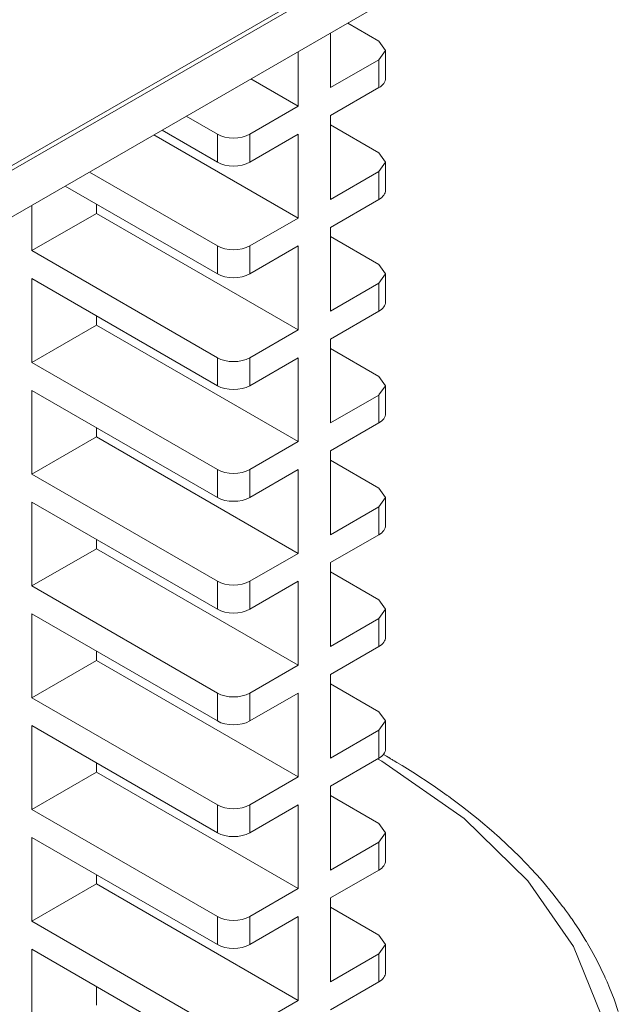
# Model space of a CAD drawing. Header units: millimetres. Extents: x 0 to 594, y 0 to 420.
# Tile 24 of 28: x 495 to 516, y 256 to 290. Entities that reach past the tile are written whole.
import ezdxf

# ---------------------------------------------------------------- set-up
doc = ezdxf.new("R2010")
doc.units = ezdxf.units.MM
doc.linetypes.add('K5LT_THIN', pattern=[0])
doc.layers.add('Системный слой (1)', color=251, linetype='Continuous', true_color=0x6c6c6c)

# ---------------------------------------------------------------- blocks, each defined once
blk = doc.blocks.new('U102')
at = {"layer": 'Системный слой (1)', "color": 7, "linetype": 'K5LT_THIN', "lineweight": 18, "true_color": 0xffffff}
for p, q in [((507.568, 285.229), (507.333, 285.555)), ((507.333, 284.902), (507.568, 285.229))]:
    blk.add_line(p, q, dxfattribs=at)
blk = doc.blocks.new('U104')
at = {"layer": 'Системный слой (1)', "color": 7, "linetype": 'K5LT_THIN', "lineweight": 18, "true_color": 0xffffff}
for p, q in [((507.568, 273.471), (507.333, 273.798)), ((507.333, 273.145), (507.568, 273.471))]:
    blk.add_line(p, q, dxfattribs=at)
blk = doc.blocks.new('U105')
at = {"layer": 'Системный слой (1)', "color": 7, "linetype": 'K5LT_THIN', "lineweight": 18, "true_color": 0xffffff}
for p, q in [((507.568, 281.31), (507.333, 281.636)), ((507.333, 280.983), (507.568, 281.31))]:
    blk.add_line(p, q, dxfattribs=at)
blk = doc.blocks.new('U109')
at = {"layer": 'Системный слой (1)', "color": 7, "linetype": 'K5LT_THIN', "lineweight": 18, "true_color": 0xffffff}
for p, q in [((507.568, 261.714), (507.333, 262.04)), ((507.333, 261.387), (507.568, 261.714))]:
    blk.add_line(p, q, dxfattribs=at)
blk = doc.blocks.new('U110')
at = {"layer": 'Системный слой (1)', "color": 7, "linetype": 'K5LT_THIN', "lineweight": 18, "true_color": 0xffffff}
for p, q in [((507.568, 289.148), (507.333, 289.475)), ((507.333, 288.821), (507.568, 289.148))]:
    blk.add_line(p, q, dxfattribs=at)
blk = doc.blocks.new('U111')
at = {"layer": 'Системный слой (1)', "color": 7, "linetype": 'K5LT_THIN', "lineweight": 18, "true_color": 0xffffff}
for p, q in [((507.568, 257.795), (507.333, 258.121)), ((507.333, 257.468), (507.568, 257.795))]:
    blk.add_line(p, q, dxfattribs=at)
blk = doc.blocks.new('U113')
at = {"layer": 'Системный слой (1)', "color": 7, "linetype": 'K5LT_THIN', "lineweight": 18, "true_color": 0xffffff}
for p, q in [((507.568, 269.552), (507.333, 269.879)), ((507.333, 269.225), (507.568, 269.552))]:
    blk.add_line(p, q, dxfattribs=at)
blk = doc.blocks.new('U114')
at = {"layer": 'Системный слой (1)', "color": 7, "linetype": 'K5LT_THIN', "lineweight": 18, "true_color": 0xffffff}
for p, q in [((507.568, 277.39), (507.333, 277.717)), ((507.333, 277.064), (507.568, 277.39))]:
    blk.add_line(p, q, dxfattribs=at)
blk = doc.blocks.new('U123')
at = {"layer": 'Системный слой (1)', "color": 7, "linetype": 'K5LT_THIN', "lineweight": 18, "true_color": 0xffffff}
for p, q in [((507.568, 265.633), (507.333, 265.959)), ((507.333, 265.306), (507.568, 265.633))]:
    blk.add_line(p, q, dxfattribs=at)
blk = doc.blocks.new('U184')
at = {"layer": 'Системный слой (1)', "color": 7, "linetype": 'K5LT_THIN', "lineweight": 18, "true_color": 0xffffff}
for p, q in [((507.434, 264.221), (507.293, 264.303)), ((510.319, 262.215), (507.434, 264.221)), ((512.559, 260.032), (510.319, 262.215)), ((514.159, 257.722), (512.559, 260.032)), ((515.124, 255.325), (514.159, 257.722))]:
    blk.add_line(p, q, dxfattribs=at)
blk = doc.blocks.new('U186')
at = {"layer": 'Системный слой (1)', "color": 7, "linetype": 'K5LT_THIN', "lineweight": 18, "true_color": 0xffffff}
for p, q in [((507.493, 264.458), (507.605, 264.396)), ((507.605, 264.396), (507.659, 264.364)), ((507.659, 264.364), (507.686, 264.348)), ((507.686, 264.348), (507.699, 264.34)), ((507.699, 264.34), (507.706, 264.336)), ((507.706, 264.336), (507.715, 264.331)), ((507.715, 264.331), (507.722, 264.327)), ((507.722, 264.327), (507.732, 264.321)), ((507.732, 264.321), (507.748, 264.311)), ((507.748, 264.311), (507.772, 264.297)), ((507.772, 264.297), (507.805, 264.277)), ((507.805, 264.277), (507.829, 264.264)), ((507.829, 264.264), (507.876, 264.236)), ((507.876, 264.236), (507.97, 264.18)), ((507.97, 264.18), (508.156, 264.067)), ((508.156, 264.067), (508.524, 263.838)), ((508.524, 263.838), (509.238, 263.368)), ((509.238, 263.368), (509.734, 263.02)), ((509.734, 263.02), (509.77, 262.994)), ((509.77, 262.994), (509.842, 262.942)), ((509.842, 262.942), (509.984, 262.837)), ((509.984, 262.837), (510.265, 262.625)), ((510.265, 262.625), (510.81, 262.194)), ((510.81, 262.194), (511.369, 261.719)), ((511.369, 261.719), (511.399, 261.693)), ((511.399, 261.693), (511.459, 261.639)), ((511.459, 261.639), (511.577, 261.533)), ((511.577, 261.533), (511.811, 261.317)), ((511.811, 261.317), (512.261, 260.88)), ((512.261, 260.88), (512.71, 260.413)), ((512.71, 260.413), (512.735, 260.387)), ((512.735, 260.387), (512.783, 260.334)), ((512.783, 260.334), (512.88, 260.227)), ((512.88, 260.227), (513.069, 260.013)), ((513.069, 260.013), (513.433, 259.578)), ((513.433, 259.578), (513.788, 259.122)), ((513.788, 259.122), (513.801, 259.104)), ((513.801, 259.104), (513.827, 259.069)), ((513.827, 259.069), (513.879, 258.998)), ((513.879, 258.998), (513.982, 258.856)), ((513.982, 258.856), (514.079, 258.717)), ((514.079, 258.717), (514.088, 258.705)), ((514.088, 258.705), (514.105, 258.68)), ((514.105, 258.68), (514.14, 258.63)), ((514.14, 258.63), (514.207, 258.53)), ((514.207, 258.53), (514.34, 258.328)), ((514.34, 258.328), (514.593, 257.923)), ((514.593, 257.923), (514.608, 257.898)), ((514.608, 257.898), (514.62, 257.877)), ((514.62, 257.877), (514.645, 257.835)), ((514.645, 257.835), (514.693, 257.752)), ((514.693, 257.752), (514.789, 257.584)), ((514.789, 257.584), (514.971, 257.246)), ((514.971, 257.246), (515.258, 256.657)), ((515.258, 256.657), (515.269, 256.632)), ((515.269, 256.632), (515.291, 256.582)), ((515.291, 256.582), (515.335, 256.482)), ((515.335, 256.482), (515.42, 256.282)), ((515.42, 256.282), (515.578, 255.879)), ((515.578, 255.879), (515.727, 255.452))]:
    blk.add_line(p, q, dxfattribs=at)

msp = doc.modelspace()

# ---------------------------------------------------------------- linework, layer by layer
at = {"layer": 'Системный слой (1)', "color": 7, "linetype": 'K5LT_THIN', "lineweight": 18, "true_color": 0xffffff}
for p, q in [((507.1345, 292.4163), (488.665, 281.753)), ((507.1345, 292.253), (488.665, 281.5897)), ((507.1345, 290.62), (488.665, 279.9567)), ((507.3334, 289.4746), (506.2419, 290.1047)), ((505.6364, 287.8416), (505.6364, 289.7551)), ((504.505, 287.1884), (504.505, 289.1019)), ((507.5678, 288.1682), (507.5678, 289.148)), ((507.3334, 288.8214), (505.6364, 287.8416)), ((507.3334, 287.8416), (507.3334, 288.8214)), ((504.505, 287.1884), (502.8478, 288.1452)), ((507.3334, 287.8416), (505.6364, 286.8618)), ((504.505, 287.1884), (502.808, 286.2086)), ((501.6766, 286.2086), (500.5851, 286.8388)), ((505.6364, 283.9224), (505.6364, 286.8618)), ((499.7366, 286.3489), (501.6766, 285.2288)), ((507.3334, 285.5554), (505.6364, 286.5352)), ((504.505, 283.2692), (499.4537, 286.1856)), ((501.6766, 285.2288), (501.6766, 286.2086)), ((504.505, 286.2086), (502.808, 285.2288)), ((502.808, 285.2288), (502.808, 286.2086)), ((504.505, 283.2692), (504.505, 286.2086)), ((507.5678, 284.249), (507.5678, 285.2288)), ((501.6766, 282.2894), (497.191, 284.8792)), ((507.3334, 284.9022), (505.6364, 283.9224)), ((507.3334, 283.9224), (507.3334, 284.9022)), ((496.3425, 284.3893), (501.6766, 281.3096)), ((507.3334, 283.9224), (505.6364, 282.9426)), ((495.1712, 282.1261), (495.1712, 283.713)), ((497.4339, 283.4325), (497.4339, 283.7591)), ((497.4339, 283.4325), (495.1712, 282.1261)), ((504.505, 279.35), (497.4339, 283.4325)), ((504.505, 283.2692), (502.808, 282.2894)), ((505.6364, 280.0032), (505.6364, 282.9426)), ((507.3334, 281.6362), (505.6364, 282.616)), ((501.6766, 278.3702), (495.1712, 282.1261)), ((501.6766, 281.3096), (501.6766, 282.2894)), ((504.505, 282.2894), (502.808, 281.3096)), ((502.808, 281.3096), (502.808, 282.2894)), ((504.505, 279.35), (504.505, 282.2894)), ((495.1712, 281.1463), (501.6766, 277.3904)), ((495.1712, 278.2069), (495.1712, 281.1463)), ((507.5678, 280.3298), (507.5678, 281.3096)), ((507.3334, 280.983), (505.6364, 280.0032)), ((507.3334, 280.0032), (507.3334, 280.983)), ((507.3334, 280.0032), (505.6364, 279.0234)), ((497.4339, 279.5133), (497.4339, 279.8399)), ((497.4339, 279.5133), (495.1712, 278.2069)), ((504.505, 275.4308), (497.4339, 279.5133)), ((504.505, 279.35), (502.808, 278.3702)), ((505.6364, 276.084), (505.6364, 279.0234)), ((507.3334, 277.717), (505.6364, 278.6968)), ((501.6766, 277.3904), (501.6766, 278.3702)), ((504.505, 278.3702), (502.808, 277.3904)), ((502.808, 277.3904), (502.808, 278.3702)), ((504.505, 275.4308), (504.505, 278.3702)), ((501.6766, 274.451), (495.1712, 278.2069)), ((507.5678, 276.4106), (507.5678, 277.3904)), ((495.1712, 274.2877), (495.1712, 277.2271)), ((495.1712, 277.2271), (501.6766, 273.4712)), ((507.3334, 277.0638), (505.6364, 276.084)), ((507.3334, 276.084), (507.3334, 277.0638)), ((497.4339, 275.5941), (497.4339, 275.9207)), ((507.3334, 276.084), (505.6364, 275.1042)), ((497.4339, 275.5941), (495.1712, 274.2877)), ((504.505, 271.5117), (497.4339, 275.5941)), ((504.505, 275.4308), (502.808, 274.451)), ((505.6364, 272.1649), (505.6364, 275.1042)), ((507.3334, 273.7978), (505.6364, 274.7776)), ((501.6766, 270.5319), (495.1712, 274.2877)), ((501.6766, 273.4712), (501.6766, 274.451)), ((504.505, 274.451), (502.808, 273.4712)), ((502.808, 273.4712), (502.808, 274.451)), ((504.505, 271.5117), (504.505, 274.451)), ((507.5678, 272.4914), (507.5678, 273.4712)), ((495.1712, 273.3079), (501.6766, 269.5521)), ((495.1712, 270.3686), (495.1712, 273.3079)), ((507.3334, 273.1446), (505.6364, 272.1649)), ((507.3334, 272.1649), (507.3334, 273.1446)), ((507.3334, 272.1649), (505.6364, 271.1851)), ((497.4339, 271.675), (497.4339, 272.0016)), ((497.4339, 271.675), (495.1712, 270.3686)), ((504.505, 267.5925), (497.4339, 271.675)), ((504.505, 271.5117), (502.808, 270.5319)), ((505.6364, 268.2457), (505.6364, 271.1851)), ((507.3334, 269.8787), (505.6364, 270.8585)), ((501.6766, 266.6127), (495.1712, 270.3686)), ((501.6766, 269.5521), (501.6766, 270.5319)), ((504.505, 270.5319), (502.808, 269.5521)), ((502.808, 269.5521), (502.808, 270.5319)), ((504.505, 267.5925), (504.505, 270.5319)), ((495.1712, 269.3888), (501.6766, 265.6329)), ((495.1712, 266.4494), (495.1712, 269.3888)), ((507.5678, 268.5723), (507.5678, 269.5521)), ((507.3334, 269.2255), (505.6364, 268.2457)), ((507.3334, 268.2457), (507.3334, 269.2255)), ((497.4339, 267.7558), (497.4339, 268.0824)), ((507.3334, 268.2457), (505.6364, 267.2659)), ((497.4339, 267.7558), (495.1712, 266.4494)), ((504.505, 263.6733), (497.4339, 267.7558)), ((504.505, 267.5925), (502.808, 266.6127)), ((505.6364, 264.3265), (505.6364, 267.2659)), ((507.3334, 265.9595), (505.6364, 266.9393)), ((501.6766, 265.6329), (501.6766, 266.6127)), ((504.505, 266.6127), (502.808, 265.6329)), ((502.808, 265.6329), (502.808, 266.6127)), ((504.505, 263.6733), (504.505, 266.6127)), ((501.6766, 262.6935), (495.1712, 266.4494)), ((507.5678, 264.6531), (507.5678, 265.6329)), ((495.1712, 262.5302), (495.1712, 265.4696)), ((495.1712, 265.4696), (501.6766, 261.7137)), ((507.3334, 265.3063), (505.6364, 264.3265)), ((507.3334, 264.3265), (507.3334, 265.3063)), ((497.4339, 263.8366), (497.4339, 264.1632)), ((507.3334, 264.3265), (505.6364, 263.3467)), ((497.4339, 263.8366), (495.1712, 262.5302)), ((504.505, 259.7541), (497.4339, 263.8366)), ((504.505, 263.6733), (502.808, 262.6935)), ((505.6364, 260.4073), (505.6364, 263.3467)), ((507.3334, 262.0403), (505.6364, 263.0201)), ((501.6766, 258.7743), (495.1712, 262.5302)), ((501.6766, 261.7137), (501.6766, 262.6935)), ((504.505, 262.6935), (502.808, 261.7137)), ((502.808, 261.7137), (502.808, 262.6935)), ((504.505, 259.7541), (504.505, 262.6935)), ((507.5678, 260.7339), (507.5678, 261.7137)), ((495.1712, 258.611), (495.1712, 261.5504)), ((495.1712, 261.5504), (501.6766, 257.7945)), ((507.3334, 261.3871), (505.6364, 260.4073)), ((507.3334, 260.4073), (507.3334, 261.3871)), ((507.3334, 260.4073), (505.6364, 259.4275)), ((497.4339, 259.9174), (497.4339, 260.244)), ((497.4339, 259.9174), (495.1712, 258.611)), ((504.505, 255.8349), (497.4339, 259.9174)), ((504.505, 259.7541), (502.808, 258.7743)), ((505.6364, 256.4881), (505.6364, 259.4275)), ((507.3334, 258.1211), (505.6364, 259.1009)), ((501.6766, 254.8551), (495.1712, 258.611)), ((501.6766, 257.7945), (501.6766, 258.7743)), ((504.505, 258.7743), (502.808, 257.7945)), ((502.808, 257.7945), (502.808, 258.7743)), ((504.505, 255.8349), (504.505, 258.7743)), ((495.1712, 257.6312), (501.6766, 253.8753)), ((495.1712, 254.3652), (495.1712, 257.6312)), ((507.5678, 256.8147), (507.5678, 257.7945)), ((507.3334, 257.4679), (505.6364, 256.4881)), ((507.3334, 256.4881), (507.3334, 257.4679)), ((497.4339, 255.6716), (497.4339, 256.3248)), ((507.3334, 256.4881), (505.6364, 255.5083)), ((504.505, 255.8349), (502.808, 254.8551))]:
    msp.add_line(p, q, dxfattribs=at)
for centre, major_axis, start_param, end_param in [((506.7678, 288.1682), (0.8, 0), 5.4977871, 6.2831853), ((502.2423, 286.5352), (-0.8, 0), 0.7853982, 2.3561945), ((502.2423, 285.5554), (0.8, 0), 3.9269908, 5.4977871), ((506.7678, 284.249), (0.8, 0), 5.4977871, 6.2831853), ((502.2423, 282.616), (-0.8, 0), 0.7853982, 2.3561945), ((502.2423, 281.6362), (0.8, 0), 3.9269908, 5.4977871), ((506.7678, 280.3298), (0.8, 0), 5.4977871, 6.2831853), ((502.2423, 278.6968), (-0.8, 0), 0.7853982, 2.3561945), ((502.2423, 277.717), (0.8, 0), 3.9269908, 5.4977871), ((506.7678, 276.4106), (0.8, 0), 5.4977871, 6.2831853), ((502.2423, 274.7776), (-0.8, 0), 0.7853982, 2.3561945), ((502.2423, 273.7978), (0.8, 0), 3.9269908, 5.4977871), ((506.7678, 272.4914), (0.8, 0), 5.4977871, 6.2831853), ((502.2423, 270.8585), (-0.8, 0), 0.7853982, 2.3561945), ((502.2423, 269.8787), (0.8, 0), 3.9269908, 5.4977871), ((506.7678, 268.5723), (0.8, 0), 5.4977871, 6.2831853), ((502.2423, 266.9393), (-0.8, 0), 0.7853982, 2.3561945), ((502.2423, 265.9595), (0.8, 0), 3.9269908, 5.4977871), ((506.7678, 264.6531), (0.8, 0), 5.4977871, 6.2831853), ((502.2423, 263.0201), (-0.8, 0), 0.7853982, 2.3561945), ((502.2423, 262.0403), (0.8, 0), 3.9269908, 5.4977871), ((506.7678, 260.7339), (0.8, 0), 5.4977871, 6.2831853), ((502.2423, 259.1009), (-0.8, 0), 0.7853982, 2.3561945), ((502.2423, 258.1211), (0.8, 0), 3.9269908, 5.4977871), ((506.7678, 256.8147), (0.8, 0), 5.4977871, 6.2831853)]:
    msp.add_ellipse(centre, major_axis=major_axis, ratio=0.5773503, start_param=start_param, end_param=end_param, dxfattribs=at)

# ---------------------------------------------------------------- block references
at = {"layer": 'Системный слой (1)'}
for name in ['U110', 'U102', 'U105', 'U114', 'U104', 'U113', 'U186', 'U184', 'U123', 'U109', 'U111']:
    msp.add_blockref(name, (0, 0), dxfattribs=at)

doc.saveas('drawing.dxf')
